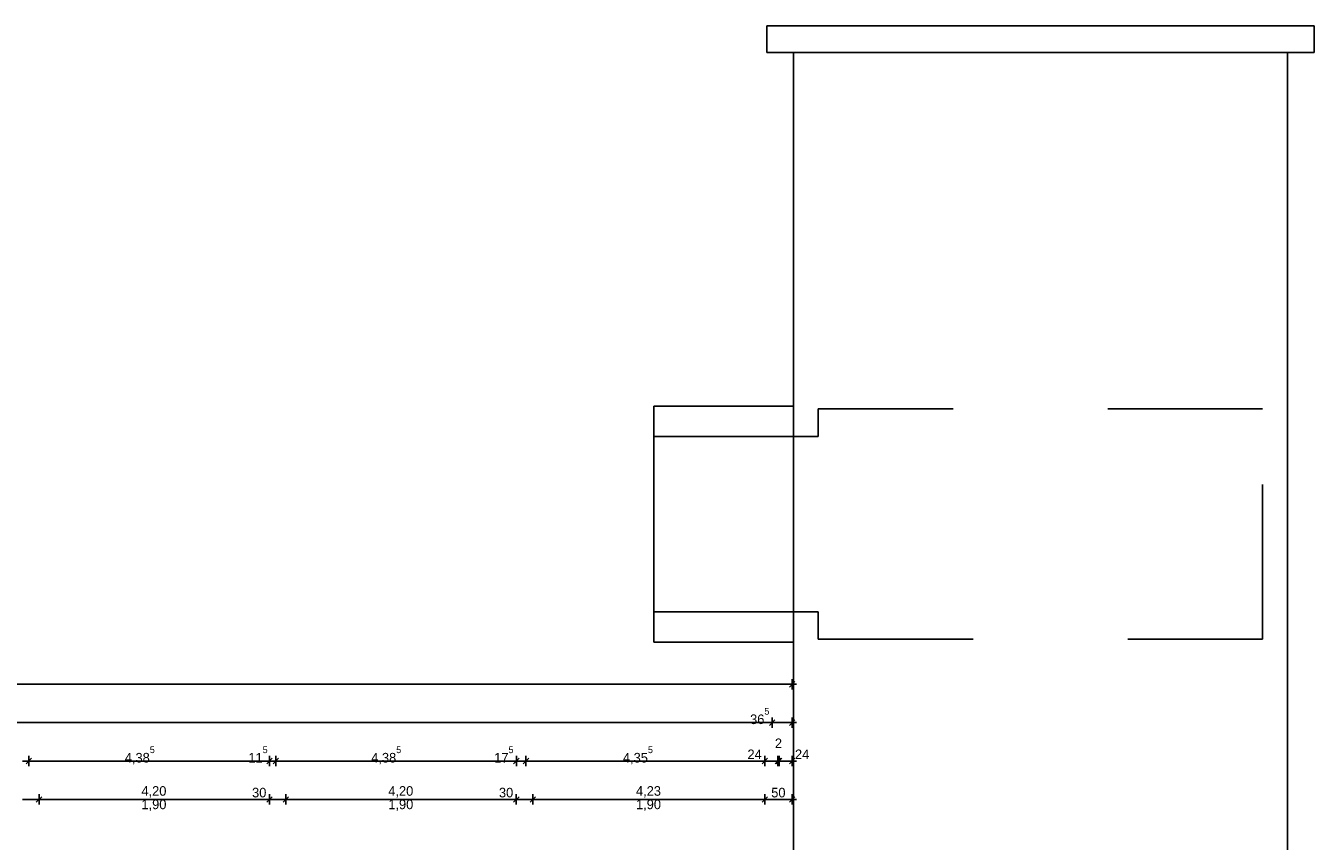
# Model space of a CAD drawing. Extents: x -28.8 to 46.3, y -5 to 85.1.
# Tile 26 of 26: x 22.8 to 46.3, y 45.6 to 60.5. Entities that reach past the tile are written whole.
import ezdxf

# ---------------------------------------------------------------- set-up
doc = ezdxf.new("R2010")
doc.units = 0
doc.header["$MEASUREMENT"] = 0
doc.linetypes.add('Strichlinie', pattern=[0.005644, 0.002822, -0.002822])
for name, color, linetype in [('1._OG_2_P_BM_AUSSEN', 7, 'Continuous'), ('1._OG_2_R_NT_AUSSENWAND', 7, 'Continuous'), ('1._OG_2_R_NT_DACH', 7, 'Continuous')]:
    doc.layers.add(name, color=color, linetype=linetype)
doc.styles.add('ERSTELLTER_STIL_2', font='txt')

msp = doc.modelspace()

# ---------------------------------------------------------------- linework, layer by layer
at = {"layer": '1._OG_2_P_BM_AUSSEN', "linetype": 'Continuous', "ltscale": 1000}
for p, q in [((-0.055, 48.485), (36.76, 48.485)), ((36.71, 48.435), (36.81, 48.535)), ((36.76, 48.391), (36.76, 48.579)), ((36.76, 48.485), (36.835, 48.485)), ((0.366, 47.785), (36.395, 47.785)), ((36.445, 47.835), (36.345, 47.735)), ((36.395, 47.691), (36.395, 47.879)), ((36.395, 47.785), (36.76, 47.785)), ((36.71, 47.735), (36.81, 47.835)), ((36.76, 47.691), (36.76, 47.879)), ((36.76, 47.785), (36.835, 47.785)), ((22.731, 47.085), (22.846, 47.085)), ((22.896, 47.135), (22.796, 47.035)), ((22.846, 46.991), (22.846, 47.179)), ((22.846, 47.085), (27.231, 47.085)), ((27.281, 47.135), (27.181, 47.035)), ((27.231, 46.991), (27.231, 47.179)), ((27.231, 47.085), (27.346, 47.085)), ((27.396, 47.135), (27.296, 47.035)), ((27.346, 46.991), (27.346, 47.179)), ((27.346, 47.085), (31.731, 47.085)), ((31.781, 47.135), (31.681, 47.035)), ((31.731, 46.991), (31.731, 47.179)), ((31.731, 47.085), (31.906, 47.085)), ((31.956, 47.135), (31.856, 47.035)), ((31.906, 46.991), (31.906, 47.179)), ((31.906, 47.085), (36.26, 47.085)), ((36.31, 47.135), (36.21, 47.035)), ((36.26, 46.991), (36.26, 47.179)), ((36.26, 47.085), (36.5, 47.085)), ((36.45, 47.035), (36.55, 47.135)), ((36.57, 47.135), (36.47, 47.035)), ((36.5, 46.991), (36.5, 47.179)), ((36.5, 47.085), (36.52, 47.085)), ((36.52, 46.991), (36.52, 47.179)), ((36.52, 47.085), (36.76, 47.085)), ((36.71, 47.035), (36.81, 47.135)), ((36.76, 46.991), (36.76, 47.179)), ((36.76, 47.085), (36.835, 47.085)), ((22.73, 46.385), (23.03, 46.385)), ((23.08, 46.435), (22.98, 46.335)), ((23.03, 46.291), (23.03, 46.479)), ((23.03, 46.385), (27.23, 46.385)), ((27.28, 46.435), (27.18, 46.335)), ((27.23, 46.291), (27.23, 46.479)), ((27.23, 46.385), (27.53, 46.385)), ((27.58, 46.435), (27.48, 46.335)), ((27.53, 46.291), (27.53, 46.479)), ((27.53, 46.385), (31.73, 46.385)), ((31.78, 46.435), (31.68, 46.335)), ((31.73, 46.291), (31.73, 46.479)), ((31.73, 46.385), (32.03, 46.385)), ((32.08, 46.435), (31.98, 46.335)), ((32.03, 46.291), (32.03, 46.479)), ((32.03, 46.385), (36.26, 46.385)), ((36.31, 46.435), (36.21, 46.335)), ((36.26, 46.291), (36.26, 46.479)), ((36.26, 46.385), (36.76, 46.385)), ((36.71, 46.335), (36.81, 46.435)), ((36.76, 46.291), (36.76, 46.479)), ((36.76, 46.385), (36.835, 46.385))]:
    msp.add_line(p, q, dxfattribs=at)
at = {"layer": '1._OG_2_R_NT_AUSSENWAND', "linetype": 'Continuous', "ltscale": 1000}
for p, q in [((36.785, 53.555), (34.235, 53.555)), ((34.235, 53.555), (34.235, 49.255)), ((34.235, 49.255), (36.785, 49.255))]:
    msp.add_line(p, q, dxfattribs=at)
at = {"layer": '1._OG_2_R_NT_AUSSENWAND', "linetype": 'Strichlinie', "ltscale": 1000}
for p, q in [((45.335, 53.505), (37.235, 53.505)), ((37.235, 53.505), (37.235, 53.005)), ((45.335, 49.305), (45.335, 53.505)), ((34.235, 53.005), (36.785, 53.005)), ((37.235, 53.005), (36.785, 53.005)), ((36.785, 49.805), (34.235, 49.805)), ((36.785, 49.805), (37.235, 49.805)), ((37.235, 49.805), (37.235, 49.305)), ((37.235, 49.305), (45.335, 49.305))]:
    msp.add_line(p, q, dxfattribs=at)
at = {"layer": '1._OG_2_R_NT_DACH', "linetype": 'Continuous', "ltscale": 1000}
for p, q in [((36.295, 60), (36.295, 60.49)), ((36.295, 60.49), (46.275, 60.49)), ((46.275, 60.49), (46.275, 60)), ((45.785, 60), (36.295, 60)), ((36.785, 60), (36.785, 39.665)), ((45.785, 60), (45.785, 39.555)), ((46.275, 60), (45.785, 60))]:
    msp.add_line(p, q, dxfattribs=at)

# ---------------------------------------------------------------- texts
at = {"layer": '1._OG_2_P_BM_AUSSEN', "linetype": 'Continuous', "char_height": 0.175, "attachment_point": 7, "style": 'ERSTELLTER_STIL_2'}
for s, insert in [('{36\\A1{\\H0.7x;\\S5^  ;}}', (35.992, 47.757)), ('{2}', (36.444, 47.321)), ('{4,38\\A1{\\H0.7x;\\S5^  ;}}', (24.594, 47.026)), ('{11\\A1{\\H0.7x;\\S5^  ;}}', (26.846, 47.058)), ('{4,38\\A1{\\H0.7x;\\S5^  ;}}', (29.086, 47.026)), ('{17\\A1{\\H0.7x;\\S5^  ;}}', (31.328, 47.058)), ('{4,35\\A1{\\H0.7x;\\S5^  ;}}', (33.674, 47.026)), ('{24}', (35.944, 47.12)), ('{24}', (36.81, 47.12)), ('{4,20}', (24.897, 46.42)), ('{30}', (26.914, 46.42)), ('{4,20}', (29.397, 46.42)), ('{30}', (31.414, 46.42)), ('{4,23}', (33.912, 46.42)), ('{50}', (36.377, 46.42)), ('{1,90}', (24.897, 46.175)), ('{1,90}', (29.397, 46.175)), ('{1,90}', (33.912, 46.175))]:
    msp.add_mtext(s, dxfattribs=dict(at, insert=insert))

doc.saveas('drawing.dxf')
